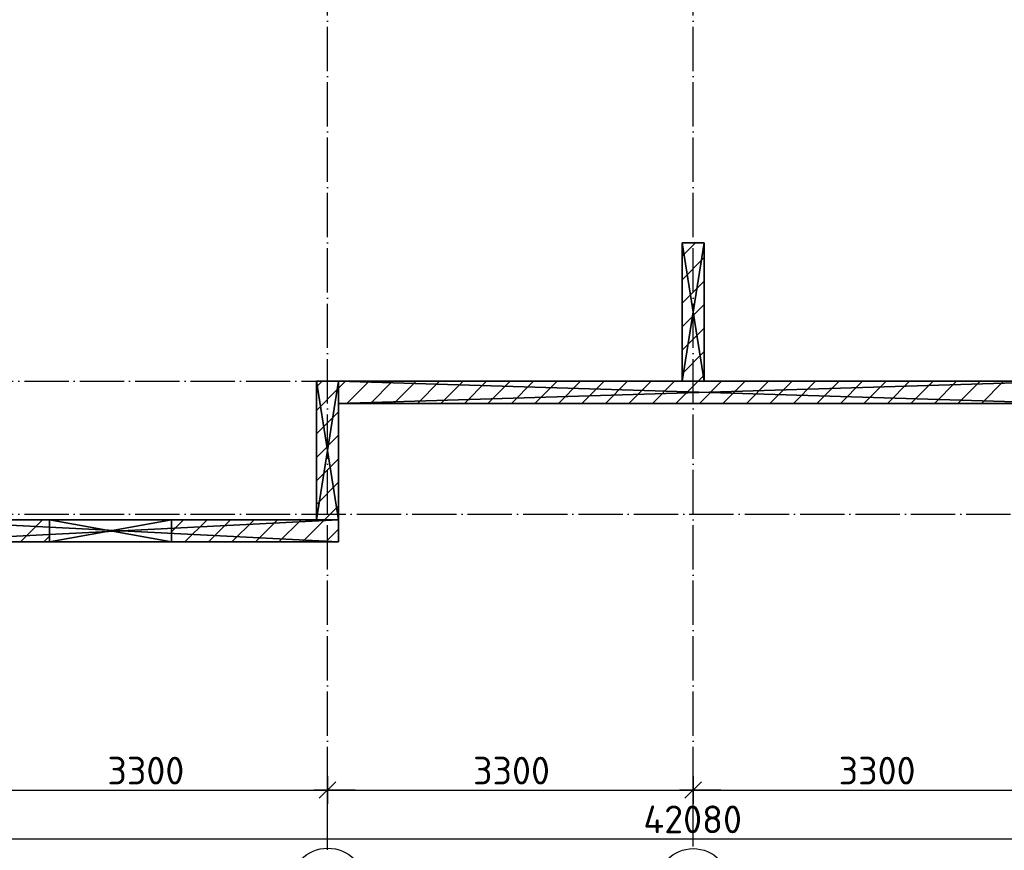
# Model space of a CAD drawing. Header units: millimetres. Extents: x 40580 to 559114, y -343730 to 81020.
# Tile 115 of 256: x 251966 to 260853, y -83527 to -76028. Entities that reach past the tile are written whole.
import ezdxf

# ---------------------------------------------------------------- set-up
doc = ezdxf.new("R2010")
doc.units = ezdxf.units.MM
doc.linetypes.add('______11', pattern=[500, 400, -50, 0, -50])
doc.linetypes.add('______5', pattern=[1100, 800, -100, 100, -100])
for name, color, linetype in [('____________', 7, 'Continuous'), ('___________________', 253, '______5'), ('______________________', 7, 'Continuous')]:
    doc.layers.add(name, color=color, linetype=linetype)
doc.styles.add('ISOCPEUR', font='isocpeur.ttf')

# ---------------------------------------------------------------- blocks, each defined once
blk = doc.blocks.new('ALL_ML_STRICH')
at = {"color": 0, "linetype": 'ByBlock', "lineweight": -2}
for p, q in [((0, -0.5), (0, 0.5)), ((-1, 0), (0.5, 0)), ((-0.3, -0.3), (0.3, 0.3))]:
    blk.add_line(p, q, dxfattribs=at)

msp = doc.modelspace()

# ---------------------------------------------------------------- linework, layer by layer
at = {"layer": '____________', "color": 253, "linetype": '______5'}
for p, q in [((257944.7, -78164.5), (258066, -78043.1)), ((257944.7, -78588.7), (258144.7, -78388.7)), ((257944.7, -79013), (258144.7, -78813)), ((258088.8, -79293.1), (258144.7, -79237.3)), ((254644.7, -79343.2), (254694.7, -79293.1)), ((254918.9, -79493.1), (255118.9, -79293.1)), ((255343.2, -79493.1), (255543.2, -79293.1)), ((255767.5, -79493.1), (255967.5, -79293.1)), ((256191.7, -79493.1), (256391.7, -79293.1)), ((256616, -79493.1), (256816, -79293.1)), ((257040.2, -79493.1), (257240.2, -79293.1)), ((257464.5, -79493.1), (257664.5, -79293.1)), ((257888.8, -79493.1), (258088.8, -79293.1)), ((258313, -79493.1), (258513, -79293.1)), ((258737.3, -79493.1), (258937.3, -79293.1)), ((259161.6, -79493.1), (259361.6, -79293.1)), ((259585.8, -79493.1), (259785.8, -79293.1)), ((260010.1, -79493.1), (260210.1, -79293.1)), ((260434.4, -79493.1), (260634.4, -79293.1)), ((254644.7, -79767.4), (254844.7, -79567.4)), ((254644.7, -80191.7), (254844.7, -79991.7)), ((254717.5, -80543.1), (254844.7, -80416)), ((253334.7, -80653.2), (253444.7, -80543.1)), ((253668.9, -80743.1), (253868.9, -80543.1)), ((254093.2, -80743.1), (254293.2, -80543.1)), ((254517.5, -80743.1), (254717.5, -80543.1))]:
    msp.add_line(p, q, dxfattribs=at)
at = {"layer": '____________', "color": 253, "linetype": '______11'}
for p, q in [((257944.7, -78376.6), (258144.7, -78176.6)), ((257944.7, -78800.9), (258144.7, -78600.9)), ((257944.7, -79225.1), (258144.7, -79025.1)), ((254644.7, -79555.3), (254844.7, -79355.3)), ((254844.7, -79355.3), (254906.8, -79293.1)), ((255131.1, -79493.1), (255331.1, -79293.1)), ((255555.3, -79493.1), (255755.3, -79293.1)), ((255979.6, -79493.1), (256179.6, -79293.1)), ((256403.8, -79493.1), (256603.8, -79293.1)), ((256828.1, -79493.1), (257028.1, -79293.1)), ((257252.4, -79493.1), (257452.4, -79293.1)), ((257676.6, -79493.1), (257876.6, -79293.1)), ((258100.9, -79493.1), (258300.9, -79293.1)), ((258525.2, -79493.1), (258725.2, -79293.1)), ((258949.4, -79493.1), (259149.4, -79293.1)), ((259373.7, -79493.1), (259573.7, -79293.1)), ((259798, -79493.1), (259998, -79293.1)), ((260222.2, -79493.1), (260422.2, -79293.1)), ((260646.5, -79493.1), (260846.5, -79293.1)), ((254644.7, -79979.6), (254844.7, -79779.6)), ((254644.7, -80403.8), (254844.7, -80203.8)), ((253456.8, -80743.1), (253656.8, -80543.1)), ((253881.1, -80743.1), (254081.1, -80543.1)), ((254305.3, -80743.1), (254505.3, -80543.1)), ((254729.6, -80743.1), (254844.7, -80628.1))]:
    msp.add_line(p, q, dxfattribs=at)
at = {"layer": '____________', "color": 253, "linetype": '______5'}
msp.add_lwpolyline([(251971.9, -80743.1), (251971.9, -80743.1), (252171.9, -80543.1)], dxfattribs=at)
at = {"layer": '____________', "color": 253, "linetype": '______11'}
msp.add_lwpolyline([(252184, -80743.1), (252184, -80743.1), (252234.7, -80692.5)], dxfattribs=at)
at = {"layer": '___________________', "color": 253, "linetype": '______11'}
for p, q in [((254744.7, -83493.1), (254744.7, -63293.1)), ((254744.7, -83493.1), (254744.7, -63293.1)), ((258044.7, -83493.1), (258044.7, -63293.1)), ((258044.7, -83493.1), (258044.7, -63293.1)), ((235004.7, -79293.1), (282084.7, -79293.1)), ((235004.7, -79293.1), (282084.7, -79293.1)), ((235004.7, -80493.1), (282084.7, -80493.1)), ((235004.7, -80493.1), (282084.7, -80493.1)), ((254744.7, -83493.1), (254744.7, -83493.1)), ((254744.7, -83493.1), (254744.7, -83493.1)), ((258044.7, -83493.1), (258044.7, -83493.1)), ((258044.7, -83493.1), (258044.7, -83493.1))]:
    msp.add_line(p, q, dxfattribs=at)
at = {"layer": '___________________', "color": 7, "linetype": 'Continuous'}
for centre, radius in [((254746.8, -83847.5), 339.6), ((258045.1, -83842.8), 330.4)]:
    msp.add_circle(centre, radius, dxfattribs=at)
at = {"layer": '______________________'}
for p, q in [((251444.7, -82982.8), (254744.7, -82982.8)), ((254744.7, -83523.1), (254744.7, -82982.8)), ((254744.7, -82982.8), (258044.7, -82982.8)), ((254744.7, -83523.1), (254744.7, -82982.8)), ((258044.7, -83352.9), (258044.7, -82982.8)), ((258044.7, -82982.8), (261344.7, -82982.8)), ((258044.7, -83352.9), (258044.7, -82982.8)), ((237004.7, -83422.9), (279084.7, -83422.9))]:
    msp.add_line(p, q, dxfattribs=at)

# ---------------------------------------------------------------- block references
at = {"layer": '______________________', "xscale": 250, "yscale": 250, "zscale": 250}
for p in [(254744.7, -82982.8), (258044.7, -82982.8)]:
    msp.add_blockref('ALL_ML_STRICH', p, dxfattribs=at)
at = {"layer": '______________________', "xscale": 250, "yscale": 250, "zscale": 250, "rotation": 180}
for p in [(254744.7, -82982.8), (258044.7, -82982.8)]:
    msp.add_blockref('ALL_ML_STRICH', p, dxfattribs=at)

# ---------------------------------------------------------------- texts
at = {"layer": '______________________', "style": 'ISOCPEUR'}
for s, p in [('3300', (252757.2, -82932.8)), ('3300', (256057.2, -82932.8)), ('3300', (259357.2, -82932.8)), ('42080', (257594.7, -83372.9))]:
    msp.add_text(s, height=250, dxfattribs=at).set_placement(p)

# ---------------------------------------------------------------- meshes
at = {"layer": '____________', "color": 7, "linetype": 'Continuous'}
mesh = msp.add_polyface(dxfattribs=at)
corners = [(257944.7, -78043.1, -3800), (257944.7, -79293.1, -3800), (257944.7, -79293.1, -350), (257944.7, -78043.1, -350)]
mesh.append_faces([[corners[k] for k in face] for face in [(1, 2, 0)]], dxfattribs={"vtx1": -1, "color": 7})
mesh.append_faces([[corners[k] for k in face] for face in [(2, 3, 0)]], dxfattribs={"vtx2": -1, "color": 7})
mesh = msp.add_polyface(dxfattribs=at)
corners = [(258144.7, -78043.1, -3800), (257944.7, -78043.1, -3800), (257944.7, -78043.1, -350), (258144.7, -78043.1, -350)]
mesh.append_faces([[corners[k] for k in face] for face in [(1, 2, 0)]], dxfattribs={"vtx1": -1, "color": 7})
mesh.append_faces([[corners[k] for k in face] for face in [(2, 3, 0)]], dxfattribs={"vtx2": -1, "color": 7})
mesh = msp.add_polyface(dxfattribs=at)
corners = [(257944.7, -79293.1, -350), (258144.7, -79293.1, -350), (258144.7, -78043.1, -350), (257944.7, -78043.1, -350)]
mesh.append_faces([[corners[k] for k in face] for face in [(1, 2, 0)]], dxfattribs={"vtx1": -1, "color": 7})
mesh.append_faces([[corners[k] for k in face] for face in [(2, 3, 0)]], dxfattribs={"vtx2": -1, "color": 7})
mesh = msp.add_polyface(dxfattribs=at)
corners = [(258144.7, -79293.1, -3800), (257944.7, -79293.1, -3800), (257944.7, -78043.1, -3800), (258144.7, -78043.1, -3800)]
mesh.append_faces([[corners[k] for k in face] for face in [(1, 2, 0)]], dxfattribs={"vtx1": -1, "color": 7})
mesh.append_faces([[corners[k] for k in face] for face in [(2, 3, 0)]], dxfattribs={"vtx2": -1, "color": 7})
mesh = msp.add_polyface(dxfattribs=at)
corners = [(258144.7, -79293.1, -3800), (258144.7, -78043.1, -3800), (258144.7, -78043.1, -350), (258144.7, -79293.1, -350)]
mesh.append_faces([[corners[k] for k in face] for face in [(1, 2, 0)]], dxfattribs={"vtx1": -1, "color": 7})
mesh.append_faces([[corners[k] for k in face] for face in [(2, 3, 0)]], dxfattribs={"vtx2": -1, "color": 7})
mesh = msp.add_polyface(dxfattribs=at)
corners = [(254644.7, -79293.1, -3800), (254644.7, -80543.1, -3800), (254644.7, -80543.1, -350), (254644.7, -79293.1, -350)]
mesh.append_faces([[corners[k] for k in face] for face in [(1, 2, 0)]], dxfattribs={"vtx1": -1, "color": 7})
mesh.append_faces([[corners[k] for k in face] for face in [(2, 3, 0)]], dxfattribs={"vtx2": -1, "color": 7})
mesh = msp.add_polyface(dxfattribs=at)
corners = [(254844.7, -79293.1, -3800), (254644.7, -79293.1, -3800), (254644.7, -79293.1, -350), (254844.7, -79293.1, -350)]
mesh.append_faces([[corners[k] for k in face] for face in [(1, 2, 0)]], dxfattribs={"vtx1": -1, "color": 7})
mesh.append_faces([[corners[k] for k in face] for face in [(2, 3, 0)]], dxfattribs={"vtx2": -1, "color": 7})
mesh = msp.add_polyface(dxfattribs=at)
corners = [(254644.7, -80543.1, -350), (254844.7, -80543.1, -350), (254844.7, -79293.1, -350), (254644.7, -79293.1, -350)]
mesh.append_faces([[corners[k] for k in face] for face in [(1, 2, 0)]], dxfattribs={"vtx1": -1, "color": 7})
mesh.append_faces([[corners[k] for k in face] for face in [(2, 3, 0)]], dxfattribs={"vtx2": -1, "color": 7})
mesh = msp.add_polyface(dxfattribs=at)
corners = [(254844.7, -80543.1, -3800), (254644.7, -80543.1, -3800), (254644.7, -79293.1, -3800), (254844.7, -79293.1, -3800)]
mesh.append_faces([[corners[k] for k in face] for face in [(1, 2, 0)]], dxfattribs={"vtx1": -1, "color": 7})
mesh.append_faces([[corners[k] for k in face] for face in [(2, 3, 0)]], dxfattribs={"vtx2": -1, "color": 7})
mesh = msp.add_polyface(dxfattribs=at)
corners = [(261444.7, -79293.1, -3800), (254844.7, -79293.1, -3800), (254844.7, -79293.1, -350), (261444.7, -79293.1, -350)]
mesh.append_faces([[corners[k] for k in face] for face in [(1, 2, 0)]], dxfattribs={"vtx1": -1, "color": 7})
mesh.append_faces([[corners[k] for k in face] for face in [(2, 3, 0)]], dxfattribs={"vtx2": -1, "color": 7})
mesh = msp.add_polyface(dxfattribs=at)
corners = [(254844.7, -79293.1, -3800), (254844.7, -79493.1, -3800), (254844.7, -79493.1, -350), (254844.7, -79293.1, -350)]
mesh.append_faces([[corners[k] for k in face] for face in [(1, 2, 0)]], dxfattribs={"vtx1": -1, "color": 7})
mesh.append_faces([[corners[k] for k in face] for face in [(2, 3, 0)]], dxfattribs={"vtx2": -1, "color": 7})
mesh = msp.add_polyface(dxfattribs=at)
corners = [(254844.7, -79293.1, -350), (254844.7, -79493.1, -350), (261444.7, -79493.1, -350), (261444.7, -79293.1, -350)]
mesh.append_faces([[corners[k] for k in face] for face in [(1, 2, 0)]], dxfattribs={"vtx1": -1, "color": 7})
mesh.append_faces([[corners[k] for k in face] for face in [(2, 3, 0)]], dxfattribs={"vtx2": -1, "color": 7})
mesh = msp.add_polyface(dxfattribs=at)
corners = [(254844.7, -79493.1, -3800), (254844.7, -79293.1, -3800), (261444.7, -79293.1, -3800), (261444.7, -79493.1, -3800)]
mesh.append_faces([[corners[k] for k in face] for face in [(1, 2, 0)]], dxfattribs={"vtx1": -1, "color": 7})
mesh.append_faces([[corners[k] for k in face] for face in [(2, 3, 0)]], dxfattribs={"vtx2": -1, "color": 7})
mesh = msp.add_polyface(dxfattribs=at)
corners = [(254844.7, -80543.1, -3800), (254844.7, -79293.1, -3800), (254844.7, -79293.1, -350), (254844.7, -80543.1, -350)]
mesh.append_faces([[corners[k] for k in face] for face in [(1, 2, 0)]], dxfattribs={"vtx1": -1, "color": 7})
mesh.append_faces([[corners[k] for k in face] for face in [(2, 3, 0)]], dxfattribs={"vtx2": -1, "color": 7})
mesh = msp.add_polyface(dxfattribs=at)
corners = [(257944.7, -79293.1, -3800), (258144.7, -79293.1, -3800), (258144.7, -79293.1, -350), (257944.7, -79293.1, -350)]
mesh.append_faces([[corners[k] for k in face] for face in [(1, 2, 0)]], dxfattribs={"vtx1": -1, "color": 7})
mesh.append_faces([[corners[k] for k in face] for face in [(2, 3, 0)]], dxfattribs={"vtx2": -1, "color": 7})
mesh = msp.add_polyface(dxfattribs=at)
corners = [(254844.7, -79493.1, -3800), (261444.7, -79493.1, -3800), (261444.7, -79493.1, -350), (254844.7, -79493.1, -350)]
mesh.append_faces([[corners[k] for k in face] for face in [(1, 2, 0)]], dxfattribs={"vtx1": -1, "color": 7})
mesh.append_faces([[corners[k] for k in face] for face in [(2, 3, 0)]], dxfattribs={"vtx2": -1, "color": 7})
mesh = msp.add_polyface(dxfattribs=at)
corners = [(250924.7, -80743.1, -3800), (250924.7, -80543.1, -3800), (254844.7, -80543.1, -3800), (254844.7, -80743.1, -3800)]
mesh.append_faces([[corners[k] for k in face] for face in [(1, 2, 0)]], dxfattribs={"vtx1": -1, "color": 7})
mesh.append_faces([[corners[k] for k in face] for face in [(2, 3, 0)]], dxfattribs={"vtx2": -1, "color": 7})
mesh = msp.add_polyface(dxfattribs=at)
corners = [(250924.7, -80543.1, -350), (250924.7, -80743.1, -350), (254844.7, -80743.1, -350), (254844.7, -80543.1, -350)]
mesh.append_faces([[corners[k] for k in face] for face in [(1, 2, 0)]], dxfattribs={"vtx1": -1, "color": 7})
mesh.append_faces([[corners[k] for k in face] for face in [(2, 3, 0)]], dxfattribs={"vtx2": -1, "color": 7})
mesh = msp.add_polyface(dxfattribs=at)
corners = [(254844.7, -80543.1, -3800), (250924.7, -80543.1, -3800), (250924.7, -80543.1, -350), (254844.7, -80543.1, -350), (253334.7, -80543.1, -600), (252234.7, -80543.1, -600), (252234.7, -80543.1, -1900), (253334.7, -80543.1, -1900)]
mesh.append_faces([[corners[k] for k in face] for face in [(3, 4, 5), (7, 0, 1), (7, 3, 0)]], dxfattribs={"vtx0": -1, "vtx2": -1, "color": 7})
mesh.append_faces([[corners[k] for k in face] for face in [(2, 3, 5), (5, 6, 2), (1, 2, 6), (6, 7, 1), (7, 4, 3)]], dxfattribs={"vtx1": -1, "vtx2": -1, "color": 7})
mesh = msp.add_polyface(dxfattribs=at)
corners = [(252234.7, -80543.1, -1900), (252234.7, -80543.1, -600), (252234.7, -80743.1, -600), (252234.7, -80743.1, -1900)]
mesh.append_faces([[corners[k] for k in face] for face in [(1, 2, 0)]], dxfattribs={"vtx1": -1, "color": 7})
mesh.append_faces([[corners[k] for k in face] for face in [(2, 3, 0)]], dxfattribs={"vtx2": -1, "color": 7})
mesh = msp.add_polyface(dxfattribs=at)
corners = [(252234.7, -80743.1, -1900), (253334.7, -80743.1, -1900), (253334.7, -80543.1, -1900), (252234.7, -80543.1, -1900)]
mesh.append_faces([[corners[k] for k in face] for face in [(1, 2, 0)]], dxfattribs={"vtx1": -1, "color": 7})
mesh.append_faces([[corners[k] for k in face] for face in [(2, 3, 0)]], dxfattribs={"vtx2": -1, "color": 7})
mesh = msp.add_polyface(dxfattribs=at)
corners = [(252234.7, -80543.1, -600), (253334.7, -80543.1, -600), (253334.7, -80743.1, -600), (252234.7, -80743.1, -600)]
mesh.append_faces([[corners[k] for k in face] for face in [(1, 2, 0)]], dxfattribs={"vtx1": -1, "color": 7})
mesh.append_faces([[corners[k] for k in face] for face in [(2, 3, 0)]], dxfattribs={"vtx2": -1, "color": 7})
mesh = msp.add_polyface(dxfattribs=at)
corners = [(253334.7, -80743.1, -1900), (253334.7, -80743.1, -600), (253334.7, -80543.1, -600), (253334.7, -80543.1, -1900)]
mesh.append_faces([[corners[k] for k in face] for face in [(1, 2, 0)]], dxfattribs={"vtx1": -1, "color": 7})
mesh.append_faces([[corners[k] for k in face] for face in [(2, 3, 0)]], dxfattribs={"vtx2": -1, "color": 7})
mesh = msp.add_polyface(dxfattribs=at)
corners = [(254644.7, -80543.1, -3800), (254844.7, -80543.1, -3800), (254844.7, -80543.1, -350), (254644.7, -80543.1, -350)]
mesh.append_faces([[corners[k] for k in face] for face in [(1, 2, 0)]], dxfattribs={"vtx1": -1, "color": 7})
mesh.append_faces([[corners[k] for k in face] for face in [(2, 3, 0)]], dxfattribs={"vtx2": -1, "color": 7})
mesh = msp.add_polyface(dxfattribs=at)
corners = [(254844.7, -80743.1, -3800), (254844.7, -80543.1, -3800), (254844.7, -80543.1, -350), (254844.7, -80743.1, -350)]
mesh.append_faces([[corners[k] for k in face] for face in [(1, 2, 0)]], dxfattribs={"vtx1": -1, "color": 7})
mesh.append_faces([[corners[k] for k in face] for face in [(2, 3, 0)]], dxfattribs={"vtx2": -1, "color": 7})
mesh = msp.add_polyface(dxfattribs=at)
corners = [(250924.7, -80743.1, -3800), (254844.7, -80743.1, -3800), (254844.7, -80743.1, -350), (250924.7, -80743.1, -350), (252234.7, -80743.1, -600), (253334.7, -80743.1, -600), (253334.7, -80743.1, -1900), (252234.7, -80743.1, -1900)]
mesh.append_faces([[corners[k] for k in face] for face in [(3, 4, 5), (7, 0, 1), (7, 3, 0)]], dxfattribs={"vtx0": -1, "vtx2": -1, "color": 7})
mesh.append_faces([[corners[k] for k in face] for face in [(2, 3, 5), (5, 6, 2), (1, 2, 6), (6, 7, 1), (7, 4, 3)]], dxfattribs={"vtx1": -1, "vtx2": -1, "color": 7})

doc.saveas('drawing.dxf')
